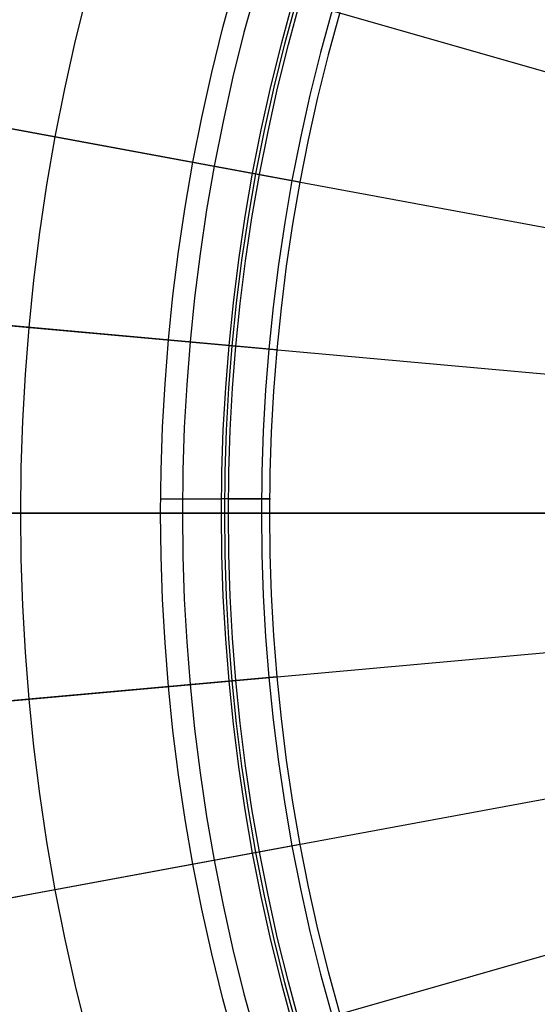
# Model space of a CAD drawing. Header units: millimetres. Extents: x -14 to 488, y -50 to 50.
# Tile 48 of 256: x 181.42 to 188.28, y -6.71 to 6.36. Entities that reach past the tile are written whole.
import ezdxf

# ---------------------------------------------------------------- set-up
doc = ezdxf.new("R2010")
doc.units = ezdxf.units.MM
doc.header["$MEASUREMENT"] = 0
doc.layers.add('Default', color=7, linetype='Continuous')

msp = doc.modelspace()

# ---------------------------------------------------------------- linework, layer by layer
at = {"layer": 'Default'}
for points in [[(183.2903405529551, -0.1930606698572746), (183.2966442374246, 0.3748726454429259), (183.315779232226, 0.9476254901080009), (183.3480735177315, 1.52482270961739), (183.3938433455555, 2.106067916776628), (183.4533917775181, 2.690943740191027), (183.5270072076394, 3.279012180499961), (183.6149618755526, 3.869815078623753), (183.7175103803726, 4.462874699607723), (183.8348882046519, 5.057694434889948), (183.9673102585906, 5.653759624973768), (184.1149694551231, 6.250538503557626), (184.2780353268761, 6.847483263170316)], [(181.4343271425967, -0.1930606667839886), (181.441088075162, 0.4160686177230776), (181.4616110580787, 1.0303670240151), (181.4962478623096, 1.649432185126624), (181.5453376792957, 2.272838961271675), (181.6092055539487, 2.900139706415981), (181.6881607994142, 3.530864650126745), (181.7824954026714, 4.164522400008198), (181.892482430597, 4.800600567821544), (182.0183744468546, 5.438566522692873), (182.160401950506, 6.077868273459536), (182.3187718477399, 6.717935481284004)], [(181.4343271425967, -0.1930606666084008), (181.4410880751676, 0.4160686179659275), (181.4616110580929, 1.030367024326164), (181.4962478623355, 1.649432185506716), (181.5453376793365, 2.272838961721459), (181.6092055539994, 2.900139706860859), (181.6881607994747, 3.530864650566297), (181.7824954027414, 4.164522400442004), (181.8924824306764, 4.800600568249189), (182.0183744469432, 5.438566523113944), (182.1604019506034, 6.077868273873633), (182.318771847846, 6.717935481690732)], [(185.0487548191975, 6.626898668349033), (184.8907979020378, 6.048656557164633), (184.7477649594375, 5.470575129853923), (184.6194917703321, 4.893185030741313), (184.5057914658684, 4.317001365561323), (184.406455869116, 3.742522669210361), (184.3212568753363, 3.170229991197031), (184.2499478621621, 2.600586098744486), (184.1922651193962, 2.034034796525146), (184.1479292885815, 1.47100036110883), (184.1166468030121, 0.911887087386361), (184.098111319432, 0.3570789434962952), (184.0920051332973, -0.193060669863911)], [(184.1398943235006, -0.1930606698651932), (184.1459887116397, 0.3560159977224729), (184.1644883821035, 0.909752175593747), (184.195710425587, 1.467785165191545), (184.2399605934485, 2.029731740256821), (184.2975318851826, 2.595188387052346), (184.3687031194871, 3.163731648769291), (184.4537374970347, 3.734918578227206), (184.5528811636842, 4.308287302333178), (184.6663617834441, 4.88335770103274), (184.7943871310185, 5.459632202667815), (184.9371437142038, 6.036596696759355), (185.094795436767, 6.613721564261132)], [(184.1881949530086, -0.1930606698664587), (184.1942774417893, 0.3549439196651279), (184.2127409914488, 0.9075989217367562), (184.2439020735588, 1.464542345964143), (184.2880658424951, 2.025391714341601), (184.3455247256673, 2.58974430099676), (184.4165569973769, 3.157177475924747), (184.5014253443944, 3.727249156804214), (184.6003754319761, 4.299498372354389), (184.7136344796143, 4.873445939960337), (184.8414098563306, 5.448595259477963), (184.983887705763, 6.024433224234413), (185.1412316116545, 6.600431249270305)], [(185.6653449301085, 6.450426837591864), (185.5114752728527, 5.887147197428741), (185.3721434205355, 5.324024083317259), (185.247189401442, 4.761574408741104), (185.1364311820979, 4.200299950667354), (185.0396659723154, 3.640686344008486), (184.9566715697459, 3.08320219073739), (184.8872077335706, 2.52829828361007), (184.8310175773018, 1.976406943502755), (184.787828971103, 1.427941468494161), (184.7573559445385, 0.8832956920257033), (184.739300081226, 0.3428436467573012), (184.7333518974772, -0.1930606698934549)], [(184.827196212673, -13.41090034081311), (184.5001793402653, -12.79760633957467), (184.189987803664, -12.17867768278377), (183.8967188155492, -11.55478535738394), (183.6204351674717, -10.92659870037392), (183.3611657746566, -10.29478328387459), (183.1189063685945, -9.659998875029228), (182.8936203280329, -9.022897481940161), (182.6852396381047, -8.384121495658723), (182.4936659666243, -7.744301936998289), (182.3187718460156, -7.10405681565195), (182.1604019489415, -6.463989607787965), (182.0183744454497, -5.824687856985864), (181.8924824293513, -5.186721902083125), (181.7824954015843, -4.55064373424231), (181.6881607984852, -3.916985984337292), (181.609205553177, -3.286261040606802), (181.5453376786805, -2.658960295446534), (181.4962478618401, -2.035553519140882), (181.4616110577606, -1.416488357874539), (181.4410880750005, -0.802189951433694), (181.4343271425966, -0.1930606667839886)], [(184.8271962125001, -13.41090034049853), (184.5001793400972, -12.79760633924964), (184.1899878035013, -12.17867768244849), (183.8967188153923, -11.55478535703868), (183.6204351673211, -10.92659870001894), (183.3611657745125, -10.29478328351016), (183.1189063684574, -9.659998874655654), (182.893620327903, -9.022897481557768), (182.6852396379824, -8.384121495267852), (182.4936659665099, -7.744301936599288), (182.3187718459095, -7.104056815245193), (182.1604019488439, -6.463989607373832), (182.018374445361, -5.824687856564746), (181.8924824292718, -5.186721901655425), (181.7824954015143, -4.550643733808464), (181.6881607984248, -3.916985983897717), (181.6092055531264, -3.286261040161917), (181.5453376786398, -2.658960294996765), (181.4962478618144, -2.035553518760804), (181.4616110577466, -1.416488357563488), (181.441088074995, -0.8021899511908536), (181.4343271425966, -0.1930606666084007)], [(187.1100848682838, -13.64233989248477), (186.7742115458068, -13.08290346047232), (186.4537467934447, -12.51696578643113), (186.1488463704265, -11.94514941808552), (185.8596333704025, -11.3680794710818), (185.5861984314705, -10.78638155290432), (185.3286000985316, -10.20067973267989), (185.0868653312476, -9.611594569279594), (184.8609901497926, -9.019741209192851), (184.6509404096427, -8.425727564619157), (184.4566526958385, -7.830152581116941), (184.2780353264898, -7.233604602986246), (184.1149694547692, -6.63665984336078), (183.9673102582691, -6.03988096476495), (183.8348882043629, -5.443815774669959), (183.717510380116, -4.848996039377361), (183.6149618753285, -4.255936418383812), (183.5270072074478, -3.665133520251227), (183.4533917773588, -3.077065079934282), (183.3938433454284, -2.492189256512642), (183.3480735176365, -1.910944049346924), (183.3157792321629, -1.333746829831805), (183.2966442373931, -0.7609939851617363), (183.2903405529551, -0.1930606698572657)], [(184.0920051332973, -0.193060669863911), (184.098111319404, -0.7432002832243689), (184.1166468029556, -1.298008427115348), (184.1479292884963, -1.857121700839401), (184.1922651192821, -2.420156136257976), (184.2499478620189, -2.986707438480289), (184.321256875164, -3.556351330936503), (184.4064558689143, -4.128644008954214), (184.5057914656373, -4.70312270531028), (184.6194917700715, -5.279306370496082), (184.7477649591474, -5.856696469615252), (184.8907979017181, -6.434777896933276), (185.0487548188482, -7.013020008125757)], [(185.0947954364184, -6.999842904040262), (184.9371437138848, -6.422718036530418), (184.7943871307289, -5.845753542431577), (184.666361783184, -5.269479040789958), (184.5528811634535, -4.694408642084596), (184.4537374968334, -4.121039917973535), (184.3687031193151, -3.549852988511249), (184.2975318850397, -2.981309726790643), (184.2399605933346, -2.41585307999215), (184.1957104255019, -1.853906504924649), (184.1644883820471, -1.295873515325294), (184.1459887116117, -0.742137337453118), (184.1398943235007, -0.1930606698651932)], [(185.1412316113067, -6.986552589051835), (184.9838877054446, -6.41055456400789), (184.8414098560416, -5.834716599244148), (184.7136344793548, -5.259567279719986), (184.600375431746, -4.685619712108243), (184.5014253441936, -4.113370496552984), (184.4165569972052, -3.543298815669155), (184.3455247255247, -2.975865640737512), (184.2880658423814, -2.411513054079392), (184.2439020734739, -1.850663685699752), (184.2127409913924, -1.293720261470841), (184.1942774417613, -0.7410652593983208), (184.1881949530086, -0.1930606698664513)], [(184.7333518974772, -0.1930606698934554), (184.7393000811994, -0.7289649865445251), (184.7573559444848, -1.269417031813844), (184.7878289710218, -1.814062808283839), (184.831017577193, -2.362528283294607), (184.887207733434, -2.914419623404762), (184.9566715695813, -3.46932353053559), (185.0396659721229, -4.026807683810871), (185.1364311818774, -4.586421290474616), (185.2471894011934, -5.147695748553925), (185.372143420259, -5.710145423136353), (185.5114752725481, -6.273268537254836), (185.6653449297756, -6.836548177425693), (185.8338890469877, -7.399453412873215), (186.0172197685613, -7.961440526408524), (186.2154236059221, -8.521954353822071), (186.4285603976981, -9.080429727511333), (186.6566623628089, -9.636293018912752), (186.8997332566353, -10.18896377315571), (187.1577476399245, -10.73785642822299), (187.4306502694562, -11.28238210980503), (187.718355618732, -11.82195049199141), (188.0207475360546, -12.35597171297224), (188.3376790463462, -12.88385833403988)]]:
    msp.add_lwpolyline(points, dxfattribs=at)
at = {"layer": 'Default', "extrusion": (0.181963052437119, 0.9833053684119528, 0)}
msp.add_lwpolyline([(-179.8383359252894, 101.6634840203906), (-179.8413403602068, 101.6774693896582), (-179.8447068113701, 101.6915136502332), (-179.8484420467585, 101.7056060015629), (-179.852552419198, 101.7197351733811), (-179.8570438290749, 101.7338894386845), (-179.8619216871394, 101.7480566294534), (-179.8671908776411, 101.7622241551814), (-179.8728557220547, 101.7763790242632), (-179.8789199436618, 101.7905078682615), (-179.8853866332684, 101.8045969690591), (-179.8922582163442, 101.8186322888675), (-179.8995364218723, 101.8325995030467), (-179.9072222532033, 101.846484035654), (-179.9153159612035, 101.8602710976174), (-179.9238170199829, 101.8739457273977), (-179.93272410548, 101.887492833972), (-179.9420350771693, 101.9008972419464), (-179.9517469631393, 101.9141437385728), (-179.9618559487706, 101.9272171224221), (-179.9723573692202, 101.9401022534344), (-179.9832457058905, 101.9527841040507), (-179.9945145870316, 101.9652478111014), (-180.0061567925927, 101.9774787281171), (-180.0181642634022, 101.9894624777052), (-180.0305281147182, 102.0011850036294), (-180.0432386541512, 102.0126326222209), (-180.0562854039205, 102.0237920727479), (-180.0696571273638, 102.034650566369), (-180.0833418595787, 102.0451958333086), (-180.0973269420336, 102.0554161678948), (-180.1115990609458, 102.0653004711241), (-180.1261442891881, 102.0748382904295), (-180.1409481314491, 102.0840198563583), (-180.1559955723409, 102.0928361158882), (-180.1712711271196, 102.1012787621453), (-180.1867588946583, 102.1093402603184), (-180.202442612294, 102.1170138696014), (-180.2183057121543, 102.1242936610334), (-180.2343313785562, 102.1311745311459), (-180.250502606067, 102.1376522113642), (-180.2668022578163, 102.1437232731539), (-180.2832131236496, 102.149385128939), (-180.299717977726, 102.1546360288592), (-180.3162996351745, 102.1594750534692), (-180.332941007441, 102.1639021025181), (-180.3496251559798, 102.16791787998), (-180.366335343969, 102.1715238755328), (-180.3830550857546, 102.1747223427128), (-180.3997681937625, 102.1775162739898), (-180.4164588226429, 102.1799093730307), (-180.4331115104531, 102.1819060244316), (-180.4497112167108, 102.1835112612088), (-180.4662433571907, 102.18473073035), (-180.4826938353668, 102.1855706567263), (-180.4990490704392, 102.1860378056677), (-180.515296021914, 102.1861394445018), (-180.5314222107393, 102.1858833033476), (-180.5474157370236, 102.1852775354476), (-180.5632652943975, 102.184330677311), (-180.5789601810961, 102.1830516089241), (-180.5944903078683, 102.1814495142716), (-180.6098462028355, 102.1795338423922), (-180.6250190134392, 102.177314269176), (-180.6400005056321, 102.1748006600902)], dxfattribs=at)
at = {"layer": 'Default', "extrusion": (0.1819630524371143, 0.9833053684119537, 0)}
msp.add_lwpolyline([(-181.2813472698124, 101.4066459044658), (-181.2840181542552, 101.4206816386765), (-181.2863756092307, 101.4348961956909), (-181.2884091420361, 101.4492818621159), (-181.2901084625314, 101.4638303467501), (-181.2914635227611, 101.4785327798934), (-181.2924645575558, 101.49337971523), (-181.2931021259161, 101.5083611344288), (-181.2933671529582, 101.5234664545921), (-181.2932509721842, 101.5386845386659), (-181.2927453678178, 101.5540037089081), (-181.2918426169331, 101.569411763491), (-181.290535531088, 101.5848959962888), (-181.288817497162, 101.6004432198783), (-181.2866825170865, 101.6160397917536), (-181.2841252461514, 101.631671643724), (-181.2811410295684, 101.6473243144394), (-181.277725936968, 101.6629829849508), (-181.2738767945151, 101.6786325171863), (-181.2695912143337, 101.6942574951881), (-181.2648676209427, 101.7098422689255), (-181.2597052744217, 101.7253710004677), (-181.2541042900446, 101.7408277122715), (-181.2480656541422, 101.7561963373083), (-181.241591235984, 101.7714607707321), (-181.2346837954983, 101.7866049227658), (-181.2273469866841, 101.8016127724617), (-181.2195853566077, 101.8164684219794), (-181.2114043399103, 101.8311561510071), (-181.2028102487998, 101.8456604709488), (-181.193810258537, 101.8599661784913), (-181.1844123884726, 101.87405840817), (-181.174625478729, 101.8879226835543), (-181.1644591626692, 101.901544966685), (-181.1539238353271, 101.9149117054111), (-181.14303061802, 101.9280098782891), (-181.1317913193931, 101.9408270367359), (-181.1202183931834, 101.9533513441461), (-181.108324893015, 101.9655716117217), (-181.0961244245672, 101.9774773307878), (-181.083631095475, 101.9890587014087), (-181.0708594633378, 102.0003066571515), (-181.0578244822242, 102.0112128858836), (-181.0445414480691, 102.0217698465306), (-181.0310259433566, 102.0319707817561), (-181.0172937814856, 102.0418097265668), (-181.0033609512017, 102.0512815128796), (-180.9892435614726, 102.0603817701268), (-180.9749577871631, 102.0691069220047), (-180.9605198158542, 102.0774541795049), (-180.9459457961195, 102.0854215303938), (-180.9312517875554, 102.0930077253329), (-180.916453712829, 102.1002122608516), (-180.9015673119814, 102.107035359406), (-180.8866080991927, 102.113477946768), (-180.8715913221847, 102.1195416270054), (-180.8565319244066, 102.125228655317), (-180.8414445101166, 102.1305419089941), (-180.826343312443, 102.1354848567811), (-180.8112421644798, 102.1400615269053), (-180.7961544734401, 102.1442764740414), (-180.7810931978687, 102.1481347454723), (-180.7660708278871, 102.1516418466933), (-180.7510993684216, 102.1548037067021), (-180.7361903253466, 102.1576266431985)], dxfattribs=at)
at = {"layer": 'Default', "extrusion": (0.08985443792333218, 0.9959549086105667, 0)}
msp.add_lwpolyline([(-182.462758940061, 101.6634840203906), (-182.4657633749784, 101.6774693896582), (-182.4691298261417, 101.6915136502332), (-182.4728650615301, 101.7056060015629), (-182.4769754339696, 101.7197351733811), (-182.4814668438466, 101.7338894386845), (-182.486344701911, 101.7480566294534), (-182.4916138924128, 101.7622241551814), (-182.4972787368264, 101.7763790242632), (-182.5033429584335, 101.7905078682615), (-182.5098096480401, 101.804596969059), (-182.5166812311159, 101.8186322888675), (-182.523959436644, 101.8325995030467), (-182.5316452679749, 101.8464840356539), (-182.5397389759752, 101.8602710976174), (-182.5482400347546, 101.8739457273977), (-182.5571471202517, 101.8874928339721), (-182.566458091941, 101.9008972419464), (-182.576169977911, 101.9141437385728), (-182.5862789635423, 101.9272171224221), (-182.5967803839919, 101.9401022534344), (-182.6076687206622, 101.9527841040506), (-182.6189376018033, 101.9652478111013), (-182.6305798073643, 101.9774787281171), (-182.6425872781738, 101.9894624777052), (-182.6549511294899, 102.0011850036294), (-182.6676616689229, 102.0126326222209), (-182.6807084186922, 102.0237920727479), (-182.6940801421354, 102.034650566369), (-182.7077648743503, 102.0451958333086), (-182.7217499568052, 102.0554161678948), (-182.7360220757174, 102.0653004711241), (-182.7505673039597, 102.0748382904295), (-182.7653711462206, 102.0840198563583), (-182.7804185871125, 102.0928361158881), (-182.7956941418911, 102.1012787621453), (-182.8111819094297, 102.1093402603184), (-182.8268656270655, 102.1170138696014), (-182.8427287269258, 102.1242936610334), (-182.8587543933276, 102.1311745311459), (-182.8749256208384, 102.1376522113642), (-182.8912252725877, 102.1437232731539), (-182.9076361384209, 102.149385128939), (-182.9241409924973, 102.1546360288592), (-182.9407226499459, 102.1594750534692), (-182.9573640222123, 102.1639021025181), (-182.9740481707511, 102.16791787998), (-182.9907583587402, 102.1715238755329), (-183.0074781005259, 102.1747223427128), (-183.0241912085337, 102.1775162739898), (-183.0408818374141, 102.1799093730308), (-183.0575345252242, 102.1819060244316), (-183.0741342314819, 102.1835112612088), (-183.0906663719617, 102.18473073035), (-183.1071168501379, 102.1855706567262), (-183.1234720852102, 102.1860378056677), (-183.139719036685, 102.1861394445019), (-183.1558452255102, 102.1858833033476), (-183.1718387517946, 102.1852775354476), (-183.1876883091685, 102.184330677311), (-183.2033831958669, 102.1830516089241), (-183.2189133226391, 102.1814495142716), (-183.2342692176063, 102.1795338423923), (-183.2494420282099, 102.177314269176), (-183.2644235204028, 102.1748006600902)], dxfattribs=at)
at = {"layer": 'Default', "extrusion": (0.08985443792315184, 0.9959549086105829, 0)}
msp.add_lwpolyline([(-183.9057702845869, 101.4066459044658), (-183.9084411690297, 101.4206816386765), (-183.9107986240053, 101.4348961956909), (-183.9128321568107, 101.4492818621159), (-183.914531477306, 101.4638303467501), (-183.9158865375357, 101.4785327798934), (-183.9168875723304, 101.4933797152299), (-183.9175251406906, 101.5083611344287), (-183.9177901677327, 101.5234664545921), (-183.9176739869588, 101.5386845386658), (-183.9171683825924, 101.5540037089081), (-183.9162656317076, 101.569411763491), (-183.9149585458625, 101.5848959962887), (-183.9132405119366, 101.6004432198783), (-183.911105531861, 101.6160397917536), (-183.9085482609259, 101.631671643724), (-183.905564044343, 101.6473243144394), (-183.9021489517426, 101.6629829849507), (-183.8982998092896, 101.6786325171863), (-183.8940142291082, 101.6942574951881), (-183.8892906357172, 101.7098422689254), (-183.8841282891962, 101.7253710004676), (-183.8785273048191, 101.7408277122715), (-183.8724886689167, 101.7561963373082), (-183.8660142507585, 101.771460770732), (-183.8591068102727, 101.7866049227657), (-183.8517700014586, 101.8016127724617), (-183.8440083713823, 101.8164684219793), (-183.8358273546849, 101.8311561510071), (-183.8272332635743, 101.8456604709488), (-183.8182332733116, 101.8599661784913), (-183.8088354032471, 101.87405840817), (-183.7990484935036, 101.8879226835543), (-183.7888821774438, 101.901544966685), (-183.7783468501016, 101.914911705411), (-183.7674536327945, 101.9280098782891), (-183.7562143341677, 101.9408270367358), (-183.744641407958, 101.9533513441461), (-183.7327479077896, 101.9655716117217), (-183.7205474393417, 101.9774773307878), (-183.7080541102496, 101.9890587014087), (-183.6952824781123, 102.0003066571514), (-183.6822474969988, 102.0112128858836), (-183.6689644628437, 102.0217698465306), (-183.6554489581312, 102.0319707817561), (-183.6417167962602, 102.0418097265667), (-183.6277839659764, 102.0512815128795), (-183.6136665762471, 102.0603817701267), (-183.5993808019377, 102.0691069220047), (-183.5849428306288, 102.0774541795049), (-183.5703688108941, 102.0854215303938), (-183.55567480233, 102.0930077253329), (-183.5408767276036, 102.1002122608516), (-183.525990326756, 102.1070353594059), (-183.5110311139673, 102.1134779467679), (-183.4960143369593, 102.1195416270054), (-183.4809549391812, 102.1252286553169), (-183.4658675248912, 102.130541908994), (-183.4507663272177, 102.1354848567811), (-183.4356651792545, 102.1400615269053), (-183.4205774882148, 102.1442764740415), (-183.4055162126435, 102.1481347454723), (-183.3904938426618, 102.1516418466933), (-183.3755223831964, 102.1548037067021), (-183.3606133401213, 102.1576266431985)], dxfattribs=at)
at = {"layer": 'Default', "extrusion": (0, 1, 0)}
for points in [[(-183.2903405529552, 101.6634840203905), (-183.2933449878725, 101.6774693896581), (-183.2967114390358, 101.6915136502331), (-183.3004466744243, 101.7056060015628), (-183.3045570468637, 101.719735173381), (-183.3090484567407, 101.7338894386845), (-183.3139263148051, 101.7480566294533), (-183.3191955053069, 101.7622241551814), (-183.3248603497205, 101.7763790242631), (-183.3309245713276, 101.7905078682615), (-183.3373912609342, 101.804596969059), (-183.34426284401, 101.8186322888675), (-183.351541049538, 101.8325995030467), (-183.359226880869, 101.8464840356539), (-183.3673205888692, 101.8602710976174), (-183.3758216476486, 101.8739457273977), (-183.3847287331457, 101.887492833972), (-183.3940397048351, 101.9008972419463), (-183.403751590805, 101.9141437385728), (-183.4138605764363, 101.927217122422), (-183.4243619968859, 101.9401022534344), (-183.4352503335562, 101.9527841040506), (-183.4465192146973, 101.9652478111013), (-183.4581614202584, 101.9774787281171), (-183.4701688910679, 101.9894624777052), (-183.4825327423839, 102.0011850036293), (-183.4952432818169, 102.0126326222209), (-183.5082900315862, 102.0237920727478), (-183.5216617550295, 102.034650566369), (-183.5353464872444, 102.0451958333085), (-183.5493315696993, 102.0554161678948), (-183.5636036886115, 102.0653004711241), (-183.5781489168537, 102.0748382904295), (-183.5929527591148, 102.0840198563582), (-183.6080002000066, 102.0928361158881), (-183.6232757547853, 102.1012787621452), (-183.6387635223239, 102.1093402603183), (-183.6544472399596, 102.1170138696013), (-183.6703103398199, 102.1242936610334), (-183.6863360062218, 102.1311745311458), (-183.7025072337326, 102.1376522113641), (-183.7188068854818, 102.1437232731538), (-183.7352177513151, 102.1493851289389), (-183.7517226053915, 102.1546360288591), (-183.76830426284, 102.1594750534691), (-183.7849456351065, 102.163902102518), (-183.8016297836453, 102.1679178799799), (-183.8183399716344, 102.1715238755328), (-183.8350597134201, 102.1747223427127), (-183.8517728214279, 102.1775162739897), (-183.8684634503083, 102.1799093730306), (-183.8851161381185, 102.1819060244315), (-183.9017158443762, 102.1835112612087), (-183.918247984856, 102.1847307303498), (-183.9346984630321, 102.1855706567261), (-183.9510536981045, 102.1860378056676), (-183.9673006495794, 102.1861394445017), (-183.9834268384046, 102.1858833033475), (-183.9994203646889, 102.1852775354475), (-184.0152699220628, 102.1843306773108), (-184.0309648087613, 102.1830516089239), (-184.0464949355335, 102.1814495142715), (-184.0618508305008, 102.1795338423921), (-184.0770236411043, 102.1773142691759), (-184.0920051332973, 102.1748006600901)], [(-183.2903405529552, 101.6634840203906), (-183.2933449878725, 101.6774693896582), (-183.2967114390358, 101.6915136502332), (-183.3004466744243, 101.7056060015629), (-183.3045570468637, 101.7197351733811), (-183.3090484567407, 101.7338894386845), (-183.3139263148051, 101.7480566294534), (-183.3191955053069, 101.7622241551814), (-183.3248603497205, 101.7763790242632), (-183.3309245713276, 101.7905078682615), (-183.3373912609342, 101.804596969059), (-183.34426284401, 101.8186322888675), (-183.351541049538, 101.8325995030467), (-183.359226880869, 101.846484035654), (-183.3673205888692, 101.8602710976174), (-183.3758216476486, 101.8739457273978), (-183.3847287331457, 101.8874928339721), (-183.3940397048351, 101.9008972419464), (-183.403751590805, 101.9141437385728), (-183.4138605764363, 101.9272171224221), (-183.4243619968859, 101.9401022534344), (-183.4352503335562, 101.9527841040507), (-183.4465192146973, 101.9652478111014), (-183.4581614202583, 101.9774787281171), (-183.4701688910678, 101.9894624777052), (-183.4825327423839, 102.0011850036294), (-183.4952432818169, 102.0126326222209), (-183.5082900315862, 102.0237920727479), (-183.5216617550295, 102.034650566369), (-183.5353464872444, 102.0451958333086), (-183.5493315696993, 102.0554161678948), (-183.5636036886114, 102.0653004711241), (-183.5781489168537, 102.0748382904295), (-183.5929527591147, 102.0840198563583), (-183.6080002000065, 102.0928361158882), (-183.6232757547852, 102.1012787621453), (-183.6387635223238, 102.1093402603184), (-183.6544472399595, 102.1170138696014), (-183.6703103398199, 102.1242936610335), (-183.6863360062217, 102.1311745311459), (-183.7025072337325, 102.1376522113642), (-183.7188068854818, 102.1437232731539), (-183.7352177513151, 102.149385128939), (-183.7517226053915, 102.1546360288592), (-183.76830426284, 102.1594750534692), (-183.7849456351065, 102.1639021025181), (-183.8016297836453, 102.16791787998), (-183.8183399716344, 102.1715238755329), (-183.8350597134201, 102.1747223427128), (-183.8517728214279, 102.1775162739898), (-183.8684634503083, 102.1799093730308), (-183.8851161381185, 102.1819060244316), (-183.9017158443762, 102.1835112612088), (-183.918247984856, 102.18473073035), (-183.9346984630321, 102.1855706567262), (-183.9510536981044, 102.1860378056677), (-183.9673006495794, 102.1861394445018), (-183.9834268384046, 102.1858833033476), (-183.9994203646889, 102.1852775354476), (-184.0152699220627, 102.184330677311), (-184.0309648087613, 102.1830516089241), (-184.0464949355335, 102.1814495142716), (-184.0618508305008, 102.1795338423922), (-184.0770236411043, 102.177314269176), (-184.0920051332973, 102.1748006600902)], [(-184.1881949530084, 102.157626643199), (-184.0920051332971, 102.1748006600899)], [(-184.1881949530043, 102.1576266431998), (-184.0920051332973, 102.1748006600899)], [(-184.1881949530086, 102.1576266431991), (-184.2031039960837, 102.1548037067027), (-184.2180754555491, 102.1516418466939), (-184.2330978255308, 102.1481347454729), (-184.2481591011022, 102.144276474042), (-184.263246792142, 102.1400615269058), (-184.2783479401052, 102.1354848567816), (-184.2934491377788, 102.1305419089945), (-184.3085365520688, 102.1252286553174), (-184.3235959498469, 102.1195416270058), (-184.338612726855, 102.1134779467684), (-184.3535719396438, 102.1070353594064), (-184.3684583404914, 102.100212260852), (-184.3832564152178, 102.0930077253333), (-184.397950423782, 102.0854215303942), (-184.4125244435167, 102.0774541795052), (-184.4269624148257, 102.069106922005), (-184.4412481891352, 102.0603817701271), (-184.4553655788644, 102.0512815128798), (-184.4692984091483, 102.041809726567), (-184.4830305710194, 102.0319707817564), (-184.4965460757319, 102.0217698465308), (-184.5098291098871, 102.0112128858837), (-184.5228640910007, 102.0003066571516), (-184.535635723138, 101.9890587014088), (-184.5481290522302, 101.9774773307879), (-184.560329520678, 101.9655716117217), (-184.5722230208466, 101.9533513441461), (-184.5837959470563, 101.9408270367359), (-184.5950352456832, 101.9280098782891), (-184.6059284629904, 101.914911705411), (-184.6164637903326, 101.9015449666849), (-184.6266301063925, 101.8879226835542), (-184.6364170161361, 101.8740584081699), (-184.6458148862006, 101.8599661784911), (-184.6548148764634, 101.8456604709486), (-184.663408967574, 101.8311561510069), (-184.6715899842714, 101.8164684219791), (-184.6793516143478, 101.8016127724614), (-184.6866884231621, 101.7866049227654), (-184.6935958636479, 101.7714607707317), (-184.7000702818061, 101.7561963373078), (-184.7061089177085, 101.740827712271), (-184.7117099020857, 101.7253710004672), (-184.7168722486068, 101.709842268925), (-184.7215958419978, 101.6942574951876), (-184.7258814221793, 101.6786325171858), (-184.7297305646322, 101.6629829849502), (-184.7331456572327, 101.6473243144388), (-184.7361298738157, 101.6316716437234), (-184.7386871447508, 101.616039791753), (-184.7408221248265, 101.6004432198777), (-184.7425401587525, 101.5848959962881), (-184.7438472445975, 101.5694117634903), (-184.7447499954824, 101.5540037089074), (-184.7452555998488, 101.5386845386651), (-184.7453717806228, 101.5234664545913), (-184.7451067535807, 101.508361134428), (-184.7444691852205, 101.4933797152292), (-184.7434681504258, 101.4785327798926), (-184.7421130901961, 101.4638303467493), (-184.7404137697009, 101.4492818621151), (-184.7383802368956, 101.4348961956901), (-184.73602278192, 101.4206816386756), (-184.7333518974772, 101.406645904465)], [(-184.7333518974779, 101.4066459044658), (-184.7360227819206, 101.4206816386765), (-184.7383802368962, 101.4348961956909), (-184.7404137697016, 101.4492818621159), (-184.7421130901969, 101.4638303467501), (-184.7434681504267, 101.4785327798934), (-184.7444691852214, 101.4933797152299), (-184.7451067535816, 101.5083611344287), (-184.7453717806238, 101.5234664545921), (-184.7452555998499, 101.5386845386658), (-184.7447499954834, 101.554003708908), (-184.7438472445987, 101.5694117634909), (-184.7425401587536, 101.5848959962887), (-184.7408221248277, 101.6004432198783), (-184.7386871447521, 101.6160397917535), (-184.736129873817, 101.631671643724), (-184.7331456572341, 101.6473243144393), (-184.7297305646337, 101.6629829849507), (-184.7258814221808, 101.6786325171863), (-184.7215958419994, 101.6942574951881), (-184.7168722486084, 101.7098422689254), (-184.7117099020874, 101.7253710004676), (-184.7061089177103, 101.7408277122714), (-184.7000702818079, 101.7561963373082), (-184.6935958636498, 101.771460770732), (-184.686688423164, 101.7866049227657), (-184.6793516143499, 101.8016127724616), (-184.6715899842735, 101.8164684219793), (-184.6634089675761, 101.8311561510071), (-184.6548148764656, 101.8456604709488), (-184.6458148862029, 101.8599661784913), (-184.6364170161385, 101.87405840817), (-184.626630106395, 101.8879226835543), (-184.6164637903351, 101.901544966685), (-184.605928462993, 101.914911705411), (-184.5950352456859, 101.9280098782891), (-184.5837959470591, 101.9408270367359), (-184.5722230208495, 101.9533513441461), (-184.560329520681, 101.9655716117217), (-184.5481290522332, 101.9774773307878), (-184.5356357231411, 101.9890587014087), (-184.5228640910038, 102.0003066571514), (-184.5098291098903, 102.0112128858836), (-184.4965460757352, 102.0217698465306), (-184.4830305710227, 102.0319707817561), (-184.4692984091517, 102.0418097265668), (-184.4553655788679, 102.0512815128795), (-184.4412481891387, 102.0603817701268), (-184.4269624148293, 102.0691069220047), (-184.4125244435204, 102.0774541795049), (-184.3979504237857, 102.0854215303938), (-184.3832564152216, 102.0930077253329), (-184.3684583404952, 102.1002122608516), (-184.3535719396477, 102.107035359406), (-184.3386127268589, 102.113477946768), (-184.323595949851, 102.1195416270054), (-184.3085365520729, 102.125228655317), (-184.2934491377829, 102.1305419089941), (-184.2783479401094, 102.1354848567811), (-184.2632467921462, 102.1400615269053), (-184.2481591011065, 102.1442764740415), (-184.2330978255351, 102.1481347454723), (-184.2180754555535, 102.1516418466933), (-184.2031039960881, 102.1548037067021), (-184.1881949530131, 102.1576266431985)]]:
    msp.add_lwpolyline(points, dxfattribs=at)
at = {"layer": 'Default', "extrusion": (-0.08985443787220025, 0.9959549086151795, 0)}
msp.add_lwpolyline([(-182.4280642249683, 101.6634840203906), (-182.4310686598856, 101.6774693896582), (-182.4344351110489, 101.6915136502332), (-182.4381703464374, 101.7056060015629), (-182.442280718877, 101.7197351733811), (-182.4467721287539, 101.7338894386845), (-182.4516499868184, 101.7480566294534), (-182.4569191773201, 101.7622241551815), (-182.4625840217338, 101.7763790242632), (-182.4686482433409, 101.7905078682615), (-182.4751149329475, 101.804596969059), (-182.4819865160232, 101.8186322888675), (-182.4892647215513, 101.8325995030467), (-182.4969505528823, 101.846484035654), (-182.5050442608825, 101.8602710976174), (-182.513545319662, 101.8739457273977), (-182.5224524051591, 101.8874928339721), (-182.5317633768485, 101.9008972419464), (-182.5414752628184, 101.9141437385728), (-182.5515842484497, 101.9272171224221), (-182.5620856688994, 101.9401022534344), (-182.5729740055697, 101.9527841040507), (-182.5842428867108, 101.9652478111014), (-182.5958850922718, 101.9774787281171), (-182.6078925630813, 101.9894624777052), (-182.6202564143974, 102.0011850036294), (-182.6329669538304, 102.0126326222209), (-182.6460137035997, 102.0237920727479), (-182.659385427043, 102.034650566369), (-182.673070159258, 102.0451958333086), (-182.6870552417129, 102.0554161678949), (-182.7013273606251, 102.0653004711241), (-182.7158725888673, 102.0748382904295), (-182.7306764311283, 102.0840198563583), (-182.7457238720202, 102.0928361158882), (-182.7609994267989, 102.1012787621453), (-182.7764871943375, 102.1093402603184), (-182.7921709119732, 102.1170138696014), (-182.8080340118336, 102.1242936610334), (-182.8240596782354, 102.1311745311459), (-182.8402309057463, 102.1376522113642), (-182.8565305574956, 102.1437232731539), (-182.8729414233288, 102.149385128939), (-182.8894462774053, 102.1546360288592), (-182.9060279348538, 102.1594750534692), (-182.9226693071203, 102.1639021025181), (-182.9393534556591, 102.16791787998), (-182.9560636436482, 102.1715238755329), (-182.9727833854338, 102.1747223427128), (-182.9894964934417, 102.1775162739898), (-183.0061871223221, 102.1799093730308), (-183.0228398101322, 102.1819060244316), (-183.0394395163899, 102.1835112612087), (-183.0559716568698, 102.18473073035), (-183.0724221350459, 102.1855706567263), (-183.0887773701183, 102.1860378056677), (-183.1050243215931, 102.1861394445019), (-183.1211505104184, 102.1858833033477), (-183.1371440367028, 102.1852775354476), (-183.1529935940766, 102.184330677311), (-183.1686884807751, 102.1830516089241), (-183.1842186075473, 102.1814495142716), (-183.1995745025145, 102.1795338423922), (-183.2147473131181, 102.177314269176), (-183.229728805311, 102.1748006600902)], dxfattribs=at)
at = {"layer": 'Default', "extrusion": (-0.08985443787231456, 0.9959549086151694, 0)}
msp.add_lwpolyline([(-183.8710755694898, 101.4066459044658), (-183.8737464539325, 101.4206816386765), (-183.8761039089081, 101.4348961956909), (-183.8781374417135, 101.4492818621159), (-183.8798367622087, 101.4638303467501), (-183.8811918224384, 101.4785327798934), (-183.8821928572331, 101.4933797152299), (-183.8828304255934, 101.5083611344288), (-183.8830954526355, 101.5234664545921), (-183.8829792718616, 101.5386845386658), (-183.8824736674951, 101.5540037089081), (-183.8815709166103, 101.569411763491), (-183.8802638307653, 101.5848959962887), (-183.8785457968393, 101.6004432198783), (-183.8764108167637, 101.6160397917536), (-183.8738535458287, 101.631671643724), (-183.8708693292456, 101.6473243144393), (-183.8674542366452, 101.6629829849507), (-183.8636050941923, 101.6786325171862), (-183.8593195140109, 101.6942574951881), (-183.8545959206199, 101.7098422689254), (-183.8494335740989, 101.7253710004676), (-183.8438325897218, 101.7408277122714), (-183.8377939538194, 101.7561963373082), (-183.8313195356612, 101.771460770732), (-183.8244120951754, 101.7866049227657), (-183.8170752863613, 101.8016127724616), (-183.809313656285, 101.8164684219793), (-183.8011326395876, 101.8311561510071), (-183.792538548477, 101.8456604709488), (-183.7835385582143, 101.8599661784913), (-183.7741406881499, 101.87405840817), (-183.7643537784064, 101.8879226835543), (-183.7541874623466, 101.901544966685), (-183.7436521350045, 101.914911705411), (-183.7327589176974, 101.9280098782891), (-183.7215196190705, 101.9408270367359), (-183.7099466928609, 101.9533513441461), (-183.6980531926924, 101.9655716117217), (-183.6858527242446, 101.9774773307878), (-183.6733593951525, 101.9890587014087), (-183.6605877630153, 102.0003066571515), (-183.6475527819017, 102.0112128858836), (-183.6342697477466, 102.0217698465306), (-183.6207542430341, 102.0319707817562), (-183.6070220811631, 102.0418097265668), (-183.5930892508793, 102.0512815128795), (-183.5789718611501, 102.0603817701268), (-183.5646860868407, 102.0691069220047), (-183.5502481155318, 102.0774541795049), (-183.5356740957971, 102.0854215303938), (-183.5209800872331, 102.0930077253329), (-183.5061820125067, 102.1002122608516), (-183.4912956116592, 102.107035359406), (-183.4763363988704, 102.113477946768), (-183.4613196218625, 102.1195416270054), (-183.4462602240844, 102.125228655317), (-183.4311728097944, 102.1305419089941), (-183.416071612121, 102.1354848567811), (-183.4009704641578, 102.1400615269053), (-183.3858827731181, 102.1442764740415), (-183.3708214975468, 102.1481347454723), (-183.3557991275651, 102.1516418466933), (-183.3408276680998, 102.1548037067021), (-183.3259186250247, 102.1576266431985)], dxfattribs=at)
at = {"layer": 'Default', "extrusion": (-0.1819630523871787, 0.9833053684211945, 0)}
msp.add_lwpolyline([(-181.2110874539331, 101.4066459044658), (-181.2137583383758, 101.4206816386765), (-181.2161157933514, 101.4348961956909), (-181.2181493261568, 101.4492818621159), (-181.2198486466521, 101.4638303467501), (-181.2212037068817, 101.4785327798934), (-181.2222047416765, 101.49337971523), (-181.2228423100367, 101.5083611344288), (-181.2231073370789, 101.5234664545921), (-181.2229911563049, 101.5386845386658), (-181.2224855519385, 101.5540037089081), (-181.2215828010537, 101.569411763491), (-181.2202757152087, 101.5848959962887), (-181.2185576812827, 101.6004432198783), (-181.2164227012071, 101.6160397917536), (-181.2138654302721, 101.631671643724), (-181.2108812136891, 101.6473243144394), (-181.2074661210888, 101.6629829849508), (-181.2036169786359, 101.6786325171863), (-181.1993313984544, 101.6942574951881), (-181.1946078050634, 101.7098422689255), (-181.1894454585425, 101.7253710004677), (-181.1838444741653, 101.7408277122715), (-181.1778058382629, 101.7561963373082), (-181.1713314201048, 101.7714607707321), (-181.164423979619, 101.7866049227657), (-181.1570871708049, 101.8016127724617), (-181.1493255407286, 101.8164684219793), (-181.1411445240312, 101.8311561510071), (-181.1325504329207, 101.8456604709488), (-181.123550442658, 101.8599661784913), (-181.1141525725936, 101.87405840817), (-181.10436566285, 101.8879226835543), (-181.0941993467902, 101.901544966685), (-181.0836640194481, 101.914911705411), (-181.072770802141, 101.9280098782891), (-181.0615315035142, 101.9408270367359), (-181.0499585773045, 101.9533513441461), (-181.0380650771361, 101.9655716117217), (-181.0258646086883, 101.9774773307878), (-181.0133712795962, 101.9890587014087), (-181.000599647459, 102.0003066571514), (-180.9875646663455, 102.0112128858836), (-180.9742816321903, 102.0217698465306), (-180.9607661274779, 102.0319707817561), (-180.9470339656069, 102.0418097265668), (-180.9331011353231, 102.0512815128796), (-180.9189837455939, 102.0603817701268), (-180.9046979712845, 102.0691069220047), (-180.8902599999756, 102.0774541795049), (-180.875685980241, 102.0854215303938), (-180.8609919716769, 102.0930077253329), (-180.8461938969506, 102.1002122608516), (-180.8313074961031, 102.107035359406), (-180.8163482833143, 102.1134779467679), (-180.8013315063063, 102.1195416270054), (-180.7862721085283, 102.1252286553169), (-180.7711846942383, 102.130541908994), (-180.7560834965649, 102.1354848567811), (-180.7409823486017, 102.1400615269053), (-180.725894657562, 102.1442764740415), (-180.7108333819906, 102.1481347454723), (-180.695811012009, 102.1516418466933), (-180.6808395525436, 102.1548037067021), (-180.6659305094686, 102.1576266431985)], dxfattribs=at)
at = {"layer": 'Default', "extrusion": (-0.1819630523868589, 0.9833053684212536, 0)}
msp.add_lwpolyline([(-179.7680761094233, 101.6634840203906), (-179.7710805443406, 101.6774693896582), (-179.7744469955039, 101.6915136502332), (-179.7781822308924, 101.7056060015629), (-179.7822926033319, 101.7197351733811), (-179.7867840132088, 101.7338894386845), (-179.7916618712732, 101.7480566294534), (-179.796931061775, 101.7622241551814), (-179.8025959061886, 101.7763790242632), (-179.8086601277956, 101.7905078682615), (-179.8151268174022, 101.804596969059), (-179.821998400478, 101.8186322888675), (-179.829276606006, 101.8325995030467), (-179.836962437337, 101.846484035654), (-179.8450561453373, 101.8602710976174), (-179.8535572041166, 101.8739457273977), (-179.8624642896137, 101.8874928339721), (-179.8717752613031, 101.9008972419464), (-179.881487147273, 101.9141437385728), (-179.8915961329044, 101.9272171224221), (-179.902097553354, 101.9401022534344), (-179.9129858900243, 101.9527841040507), (-179.9242547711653, 101.9652478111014), (-179.9358969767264, 101.9774787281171), (-179.9479044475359, 101.9894624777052), (-179.9602682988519, 102.0011850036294), (-179.972978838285, 102.012632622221), (-179.9860255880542, 102.0237920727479), (-179.9993973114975, 102.034650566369), (-180.0130820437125, 102.0451958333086), (-180.0270671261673, 102.0554161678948), (-180.0413392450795, 102.0653004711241), (-180.0558844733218, 102.0748382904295), (-180.0706883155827, 102.0840198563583), (-180.0857357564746, 102.0928361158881), (-180.1010113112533, 102.1012787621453), (-180.1164990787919, 102.1093402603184), (-180.1321827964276, 102.1170138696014), (-180.148045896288, 102.1242936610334), (-180.1640715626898, 102.1311745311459), (-180.1802427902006, 102.1376522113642), (-180.1965424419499, 102.1437232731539), (-180.2129533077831, 102.149385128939), (-180.2294581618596, 102.1546360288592), (-180.2460398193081, 102.1594750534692), (-180.2626811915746, 102.1639021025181), (-180.2793653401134, 102.16791787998), (-180.2960755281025, 102.1715238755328), (-180.3127952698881, 102.1747223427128), (-180.329508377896, 102.1775162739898), (-180.3461990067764, 102.1799093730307), (-180.3628516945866, 102.1819060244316), (-180.3794514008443, 102.1835112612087), (-180.3959835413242, 102.18473073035), (-180.4124340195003, 102.1855706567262), (-180.4287892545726, 102.1860378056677), (-180.4450362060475, 102.1861394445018), (-180.4611623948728, 102.1858833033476), (-180.4771559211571, 102.1852775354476), (-180.493005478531, 102.184330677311), (-180.5087003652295, 102.1830516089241), (-180.5242304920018, 102.1814495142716), (-180.5395863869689, 102.1795338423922), (-180.5547591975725, 102.177314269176), (-180.5697406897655, 102.1748006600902)], dxfattribs=at)
at = {"layer": 'Default'}
for points in [[(182.0742772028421, 7.478212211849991, 0.8781865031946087), (208.8775974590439, -0.1930606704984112, 0.8724940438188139)], [(184.5547339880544, 6.76829042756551, 102.0748382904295), (184.3950455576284, 6.183989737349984, 102.0748382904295), (184.2493931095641, 5.596033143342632, 102.0748382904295), (184.1178560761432, 5.004758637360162, 102.0748382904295), (184.0005138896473, 4.410504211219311, 102.0748382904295), (183.9002070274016, 3.83087822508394, 102.0748382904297), (183.8134048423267, 3.2490766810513, 102.0748382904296), (183.7401505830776, 2.665414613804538, 102.0748382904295), (183.6804874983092, 2.08020705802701, 102.0748382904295), (183.6357310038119, 1.512897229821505, 102.0748382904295), (183.6037471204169, 0.9447242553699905, 102.0748382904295), (183.5845487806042, 0.3759757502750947, 102.0748382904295), (183.5781489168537, -0.1930606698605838, 102.0748382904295)], [(185.5627427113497, 6.479792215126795, 101.8879226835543), (185.4096722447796, 5.919706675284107, 101.8879226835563), (185.270056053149, 5.356116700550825, 101.8879226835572), (185.1439702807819, 4.78934627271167, 101.8879226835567), (185.0314910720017, 4.219719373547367, 101.8879226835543), (184.9353412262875, 3.664114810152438, 101.8879226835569), (184.8521363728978, 3.106424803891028, 101.8879226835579), (184.7819179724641, 2.546951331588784, 101.8879226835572), (184.724727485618, 1.985996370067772, 101.8879226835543), (184.6818258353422, 1.442197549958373, 101.8879226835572), (184.6511674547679, 0.8975713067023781, 101.8879226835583), (184.6327647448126, 0.3523933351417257, 101.8879226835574), (184.626630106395, -0.1930606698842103, 101.8879226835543)], [(185.1364311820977, 4.200299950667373, 101.4066459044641), (180.6203384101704, 5.036013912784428, 76.8205426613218)], [(181.0519940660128, 4.956134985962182, 0.8954564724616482), (181.4635374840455, 4.879977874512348, 0.8781865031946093), (208.8775974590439, -0.1930606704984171, 0.8724940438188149)], [(184.8310175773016, 1.976406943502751, 101.4066459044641), (180.2568284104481, 2.389087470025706, 76.8205426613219)], [(181.1108746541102, 2.312035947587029, 0.8781865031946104), (208.877597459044, -0.1930606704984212, 0.8724940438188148)], [(183.2903405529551, -0.1930606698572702, 101.6634840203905), (178.6700792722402, -0.1930606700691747, 76.91810457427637)], [(183.2903405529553, -0.1930606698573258, 101.6634840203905), (178.6700792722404, -0.1930606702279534, 76.91810457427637)], [(180.1405845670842, -0.1930606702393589, 76.82054266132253), (184.7333518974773, -0.1930606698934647, 101.406645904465)], [(184.733351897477, -0.193060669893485, 101.4066459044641), (180.1405845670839, -0.1930606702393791, 76.82054266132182)], [(180.9558677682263, -0.1930606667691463, -0.4979121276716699), (208.8775974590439, -0.1930606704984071, -0.5042828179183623)], [(180.9558677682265, -0.1930606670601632, -0.4979121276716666), (208.8775974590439, -0.1930606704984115, -0.5042828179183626)], [(208.8775974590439, -0.193060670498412, 0.8724940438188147), (180.9980995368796, -0.1930606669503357, 0.8781865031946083)], [(180.9980995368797, -0.1930606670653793, 0.878186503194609), (208.8775974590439, -0.1930606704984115, 0.8724940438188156)], [(181.0519940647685, -5.342256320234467, 0.8954564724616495), (181.4635374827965, -5.26609920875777, 0.8781865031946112), (208.8775974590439, -0.1930606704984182, 0.8724940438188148)], [(181.1108746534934, -2.698157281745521, 0.8781865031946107), (208.8775974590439, -0.1930606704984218, 0.8724940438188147)], [(182.074277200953, -7.864333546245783, 0.8781865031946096), (208.8775974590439, -0.1930606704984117, 0.8724940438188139)], [(183.5781489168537, -0.1930606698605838, 102.0748382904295), (183.5845487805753, -0.7620970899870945, 102.0748382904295), (183.6037471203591, -1.330845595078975, 102.0748382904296), (183.6357310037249, -1.899018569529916, 102.0748382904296), (183.6804874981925, -2.466328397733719, 102.0748382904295), (183.7401505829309, -3.05153595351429, 102.0748382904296), (183.8134048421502, -3.635198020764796, 102.0748382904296), (183.9002070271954, -4.216999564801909, 102.0748382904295), (184.0005138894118, -4.796625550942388, 102.0748382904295), (184.1178560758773, -5.390879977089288, 102.0748382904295), (184.2493931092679, -5.982154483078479, 102.0748382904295), (184.395045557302, -6.570111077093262, 102.0748382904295), (184.5547339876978, -7.154411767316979, 102.0748382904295), (184.7329558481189, -7.749409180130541, 102.0748382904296), (184.9257321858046, -8.339851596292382, 102.0748382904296), (185.132942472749, -8.925384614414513, 102.0748382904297), (185.3544661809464, -9.505653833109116, 102.0748382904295), (185.5952054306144, -10.09216896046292, 102.0748382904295), (185.8505677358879, -10.67246670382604, 102.0748382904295), (186.1203882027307, -11.24618470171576, 102.0748382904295), (186.4045019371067, -11.81296059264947, 102.0748382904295), (186.7075528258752, -12.38122075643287, 102.0748382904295), (187.0249717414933, -12.94158195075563, 102.0748382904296), (187.3565484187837, -13.49368373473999, 102.0748382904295)], [(184.626630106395, -0.1930606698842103, 101.8879226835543), (184.6327647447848, -0.7385146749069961, 101.8879226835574), (184.6511674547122, -1.283692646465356, 101.8879226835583), (184.6818258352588, -1.828318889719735, 101.8879226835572), (184.7247274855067, -2.372117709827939, 101.8879226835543), (184.781917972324, -2.933072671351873, 101.8879226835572), (184.8521363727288, -3.492546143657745, 101.8879226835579), (184.9353412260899, -4.050236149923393, 101.8879226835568), (185.0314910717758, -4.605840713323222, 101.8879226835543), (185.1439702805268, -5.175467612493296, 101.8879226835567), (185.2700560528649, -5.742238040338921, 101.8879226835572), (185.4096722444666, -6.305828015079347, 101.8879226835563), (185.562742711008, -6.865913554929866, 101.8879226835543)], [(184.8310175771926, -2.362528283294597, 101.4066459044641), (180.2568284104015, -2.775208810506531, 76.82054266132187)], [(185.1364311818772, -4.5864212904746, 101.4066459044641), (180.6203384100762, -5.422135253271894, 76.82054266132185)]]:
    msp.add_polyline3d(points, dxfattribs=at)

doc.saveas('drawing.dxf')
